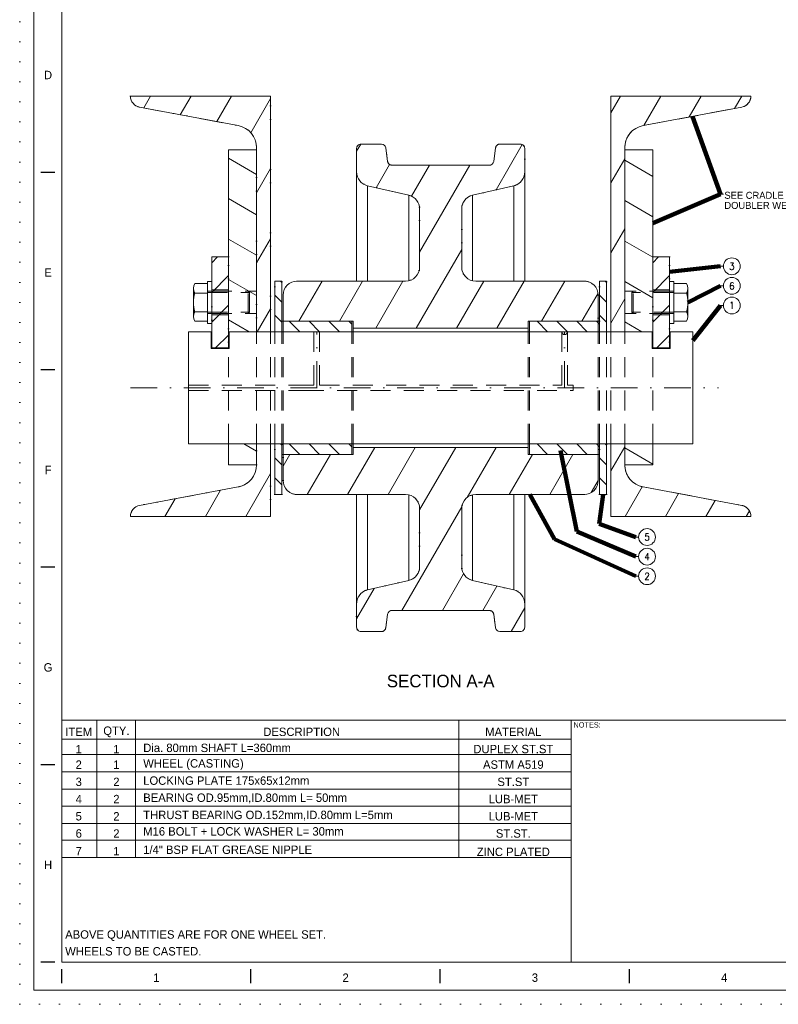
# Model space of a CAD drawing. Header units: millimetres. Extents: x -33820 to -29615, y -714818 to -711848.
# Tile 1 of 14: x -33820 to -32466, y -714818 to -713060. Entities that reach past the tile are written whole.
import ezdxf

# ---------------------------------------------------------------- set-up
doc = ezdxf.new("R2010")
doc.units = ezdxf.units.MM
doc.header["$MEASUREMENT"] = 0
for name, pattern in [('DGN Style 1', [35.687127, 0, -35.687127]), ('DGN Style 2', [59.478545, 35.687127, -23.791418]), ('DGN Style 4', [95.165673, 47.582836, -23.791418, 0, -23.791418]), ('DGN Style 5', [41.634982, 17.843564, -23.791418]), ('DGN Style 6', [113.009236, 0, -23.791418, 41.634982, -23.791418, 0, -23.791418])]:
    doc.linetypes.add(name, pattern=pattern)
doc.styles.get("Standard").update_dxf_attribs({"font": 'arial.ttf'})
doc.styles.add('Style-ENGINEERING', font='ENGINEERING.shx')
doc.styles.add('Style-ENGINEERING_0', font='ENGINEERING.shx')
doc.dimstyles.new('MetricMM', dxfattribs={"dimtxt": 3, "dimasz": 3, "dimexe": 1.5, "dimexo": 1.5, "dimgap": 1.5, "dimtad": 1, "dimdec": 0, "dimzin": 7, "dimtxsty": 'Style-ENGINEERING_0', "dimcen": 0.09, "dimclrd": 1, "dimclre": 1, "dimclrt": 7, "dimadec": 0, "dimazin": 3, "dimtfac": 1, "dimtdec": 0, "dimtofl": 0, "dimtmove": 0, "dimatfit": 3, "dimfxl": 1, "dimtzin": 7, "dimlwd": -1, "dimlwe": 0, "dimarcsym": 0})

# ---------------------------------------------------------------- blocks, each defined once
blk = doc.blocks.new('*U109')
for p, q in [((-405.55, -2.47), (-405.55, 2.53)), ((-337.96, -2.47), (-337.96, 2.53)), ((-270.38, -2.47), (-270.38, 2.53)), ((-202.8, -2.47), (-202.8, 2.53))]:
    blk.add_line(p, q)
at = {"char_height": 3, "attachment_point": 5, "line_spacing_factor": 1.2, "style": 'Style-ENGINEERING'}
for s, insert in [('1', (-371.76, -0.47)), ('2', (-304.17, -0.47)), ('3', (-236.59, -0.47)), ('4', (-169.01, -0.47))]:
    blk.add_mtext(s, dxfattribs=dict(at, insert=insert))
blk = doc.blocks.new('*U108')
for p, q in [((-408.05, 0.03), (-413.05, 0.03)), ((-408.05, -70.47), (-413.05, -70.47)), ((-408.05, -140.97), (-413.05, -140.97)), ((-408.05, -211.47), (-413.05, -211.47)), ((-408.05, -281.97), (-413.05, -281.97))]:
    blk.add_line(p, q)
at = {"color": 7, "linetype": 'Continuous', "lineweight": 0, "flags": 128}
blk.add_lwpolyline([(-415.55, 292.03), (415.45, 292.03), (415.45, -291.97), (-415.55, -291.97), (-415.55, 292.03)], close=True, dxfattribs=at)
at = {"color": 7, "linetype": 'Continuous', "lineweight": 13, "flags": 128}
blk.add_lwpolyline([(-405.55, 282.03), (405.45, 282.03), (405.45, -281.97), (-405.55, -281.97), (-405.55, 282.03)], close=True, dxfattribs=at)
blk.add_blockref('*U109', (0, -287))
at = {"char_height": 3, "attachment_point": 5, "line_spacing_factor": 1.2, "style": 'Style-ENGINEERING'}
for s, insert in [('D', (-410.42, 34.78)), ('E', (-410.42, -35.72)), ('F', (-410.42, -106.22)), ('G', (-410.42, -176.72)), ('H', (-410.42, -247.22))]:
    blk.add_mtext(s, dxfattribs=dict(at, insert=insert))

msp = doc.modelspace()

# ---------------------------------------------------------------- hatches: boundary and pattern name
at = {"linetype": 'DGN Style 6', "lineweight": 0}
h = msp.add_hatch(dxfattribs=at)
h.set_pattern_fill('HATCH', style=0, pattern_type=2)
h.set_pattern_definition([(60, (-33401.835, -713252.225), (-54.127, 31.25), [])])
h.paths.add_polyline_path([(-33622.31, -713196.76, 0.3605044), (-33605.99, -713216.38), (-33429.95, -713249.33, -0.3610018), (-33397.31, -713288.65), (-33397.31, -713292.29), (-33397.31, -713617.29), (-33372.31, -713617.29), (-33372.31, -713196.72)])
at = {"linetype": 'DGN Style 2', "lineweight": 0}
h = msp.add_hatch(dxfattribs=at)
h.set_pattern_fill('HATCH', style=0, pattern_type=2)
h.set_pattern_definition([(60, (-32713.724, -713263.1), (-54.127, 31.25), [])])
h.paths.add_polyline_path([(-32739.81, -713288.65, -0.3610018), (-32707.16, -713249.33), (-32531.13, -713216.38, 0.3610018), (-32514.81, -713196.72), (-32764.81, -713196.72), (-32764.81, -713617.29), (-32739.81, -713617.29), (-32739.81, -713584.79), (-32739.81, -713584.79), (-32739.81, -713584.79), (-32739.81, -713544.79), (-32739.81, -713292.29)])
h = msp.add_hatch(dxfattribs=at)
h.set_pattern_fill('HATCH', style=0, pattern_type=2)
h.set_pattern_definition([(330, (-33427.57, -713535.36), (31.25, 54.127), [])])
h.paths.add_polyline_path([(-33397.31, -713617.29), (-33397.31, -713292.29), (-33447.31, -713292.29), (-33447.31, -713617.29)])
at = {"linetype": 'DGN Style 6', "lineweight": 0}
h = msp.add_hatch(dxfattribs=at)
h.set_pattern_fill('HATCH', style=0, pattern_type=2)
h.set_pattern_definition([(60, (-33042.31, -713364.72), (-54.127, 31.25), [])])
h.paths.add_polyline_path([(-32787.31, -713551.79, 0.4142136), (-32812.31, -713526.79), (-33006.06, -713526.79, -0.4142136), (-33031.06, -713501.79), (-33031.06, -713397.93, -0.3492156), (-33011.68, -713373.57), (-32937.93, -713356.54, 0.3492156), (-32918.56, -713332.18), (-32918.56, -713289.79, 0.4142136), (-32926.06, -713282.29), (-32963.02, -713282.29, 0.3738847), (-32970.44, -713288.75), (-32973.9, -713313.34, -0.3738847), (-32981.33, -713319.79), (-33155.79, -713319.79, -0.3738847), (-33163.21, -713313.34), (-33166.67, -713288.75, 0.3738847), (-33174.1, -713282.29), (-33211.06, -713282.29, 0.4142136), (-33218.56, -713289.79), (-33218.56, -713332.18, 0.3492156), (-33199.18, -713356.54), (-33125.43, -713373.57, -0.3492156), (-33106.06, -713397.93), (-33106.06, -713501.79, -0.4142136), (-33131.06, -713526.79), (-33324.81, -713526.79, 0.4142133), (-33349.81, -713551.79), (-33349.81, -713598.54), (-33224.81, -713598.54), (-33224.81, -713611.04), (-32912.31, -713611.04), (-32912.31, -713598.54), (-32787.31, -713598.54)])
at = {"linetype": 'DGN Style 2', "lineweight": 0}
h = msp.add_hatch(dxfattribs=at)
h.set_pattern_fill('HATCH', style=0, pattern_type=2)
h.set_pattern_definition([(330, (-32718.585, -713539.86), (31.25, 54.127), [])])
h.paths.add_polyline_path([(-32739.81, -713617.29), (-32689.81, -713617.29), (-32689.81, -713292.29), (-32739.81, -713292.29)])
at = {"linetype": 'DGN Style 6', "lineweight": 0}
h = msp.add_hatch(dxfattribs=at)
h.set_pattern_fill('HATCH', color=5, style=0, pattern_type=2)
h.set_pattern_definition([(45, (-33388.318, -713617.07), (-26.5165, 26.5165), [])])
h.paths.add_polyline_path([(-33477.31, -713483.54), (-33477.31, -713646.04), (-33447.31, -713646.04), (-33447.31, -713483.54)])
h = msp.add_hatch(dxfattribs=at)
h.set_pattern_fill('HATCH', color=5, style=0, pattern_type=2)
h.set_pattern_definition([(45, (-32600.818, -713617.07), (-26.5165, 26.5165), [])])
h.paths.add_polyline_path([(-32689.81, -713483.54), (-32689.81, -713646.04), (-32659.81, -713646.04), (-32659.81, -713483.54)])
h = msp.add_hatch(dxfattribs=at)
h.set_pattern_fill('HATCH', color=30, style=0, pattern_type=2)
h.set_pattern_definition([(135, (-33357.172, -713595.061), (-17.678, -17.678), [])])
h.paths.add_polyline_path([(-33352.31, -713617.29), (-33352.31, -713526.79), (-33364.81, -713526.79), (-33364.81, -713617.29)])
h = msp.add_hatch(dxfattribs=at)
h.set_pattern_fill('HATCH', color=30, style=0, pattern_type=2)
h.set_pattern_definition([(135, (-32777.172, -713595.061), (-17.678, -17.678), [])])
h.paths.add_polyline_path([(-32772.31, -713617.29), (-32772.31, -713526.79), (-32784.81, -713526.79), (-32784.81, -713617.29)])
h = msp.add_hatch(dxfattribs=at)
h.set_pattern_fill('HATCH', color=30, style=0, pattern_type=2)
h.set_pattern_definition([(135, (-33291.703, -713610.31), (-17.678, -17.678), [])])
h.paths.add_polyline_path([(-33227.31, -713598.54), (-33352.31, -713598.54), (-33352.31, -713617.29), (-33227.31, -713617.29)])
h = msp.add_hatch(dxfattribs=at)
h.set_pattern_fill('HATCH', color=30, style=0, pattern_type=2)
h.set_pattern_definition([(135, (-32849.203, -713610.31), (-17.678, -17.678), [])])
h.paths.add_polyline_path([(-32784.81, -713598.54), (-32909.81, -713598.54), (-32909.81, -713617.29), (-32784.81, -713617.29)])
h = msp.add_hatch(dxfattribs=at)
h.set_pattern_fill('HATCH', style=0, pattern_type=2)
h.set_pattern_definition([(60, (-33402.07, -713921.94), (-54.127, 31.25), [])])
h.paths.add_polyline_path([(-33397.31, -713854.87, -0.3610018), (-33429.95, -713894.19), (-33605.99, -713927.13, 0.3605044), (-33622.31, -713946.76), (-33372.31, -713946.79), (-33372.31, -713817.29), (-33397.31, -713817.29)])
at = {"linetype": 'DGN Style 2', "lineweight": 0}
h = msp.add_hatch(dxfattribs=at)
h.set_pattern_fill('HATCH', style=0, pattern_type=2)
h.set_pattern_definition([(330, (-33414.95, -713820.306), (31.25, 54.127), [])])
h.paths.add_polyline_path([(-33397.31, -713817.29), (-33447.31, -713817.29), (-33447.31, -713854.79), (-33397.31, -713854.79)])
at = {"linetype": 'DGN Style 6', "lineweight": 0}
h = msp.add_hatch(dxfattribs=at)
h.set_pattern_fill('HATCH', color=30, style=0, pattern_type=2)
h.set_pattern_definition([(135, (-33357.172, -713885.561), (-17.678, -17.678), [])])
h.paths.add_polyline_path([(-33352.31, -713907.79), (-33352.31, -713817.29), (-33364.81, -713817.29), (-33364.81, -713907.79)])
h = msp.add_hatch(dxfattribs=at)
h.set_pattern_fill('HATCH', color=30, style=0, pattern_type=2)
h.set_pattern_definition([(135, (-33291.703, -713829.11), (-17.678, -17.678), [])])
h.paths.add_polyline_path([(-33227.31, -713817.29), (-33352.31, -713817.29), (-33352.31, -713836.04), (-33227.31, -713836.04)])
h = msp.add_hatch(dxfattribs=at)
h.set_pattern_fill('HATCH', style=0, pattern_type=2)
h.set_pattern_definition([(60, (-33072.504, -713876.785), (-54.127, 31.25), [])])
h.paths.add_polyline_path([(-33349.81, -713882.79, 0.4142138), (-33324.81, -713907.79), (-33131.06, -713907.79, -0.4142136), (-33106.06, -713932.79), (-33106.06, -714036.66, -0.3492156), (-33125.43, -714061.02), (-33199.18, -714078.04, 0.3492156), (-33218.56, -714102.4), (-33218.56, -714144.79, 0.4142136), (-33211.06, -714152.29), (-33174.1, -714152.29, 0.3738847), (-33166.67, -714145.84), (-33163.21, -714121.25, -0.3738847), (-33155.79, -714114.79), (-32981.33, -714114.79, -0.3738847), (-32973.9, -714121.25), (-32970.44, -714145.84, 0.3738847), (-32963.02, -714152.29), (-32926.06, -714152.29, 0.4142136), (-32918.56, -714144.79), (-32918.56, -714102.4, 0.3492156), (-32937.93, -714078.04), (-33011.68, -714061.02, -0.3492156), (-33031.06, -714036.66), (-33031.06, -713932.79, -0.4142136), (-33006.06, -713907.79), (-32812.31, -713907.79, 0.4142136), (-32787.31, -713882.79), (-32787.31, -713836.04), (-32912.31, -713836.04), (-32912.31, -713823.54), (-33224.81, -713823.54), (-33224.81, -713836.04), (-33349.81, -713836.04)])
h = msp.add_hatch(dxfattribs=at)
h.set_pattern_fill('HATCH', color=30, style=0, pattern_type=2)
h.set_pattern_definition([(135, (-32849.203, -713829.11), (-17.678, -17.678), [])])
h.paths.add_polyline_path([(-32784.81, -713817.29), (-32909.81, -713817.29), (-32909.81, -713836.04), (-32784.81, -713836.04)])
h = msp.add_hatch(dxfattribs=at)
h.set_pattern_fill('HATCH', color=30, style=0, pattern_type=2)
h.set_pattern_definition([(135, (-32777.172, -713885.561), (-17.678, -17.678), [])])
h.paths.add_polyline_path([(-32772.31, -713907.79), (-32772.31, -713817.29), (-32784.81, -713817.29), (-32784.81, -713907.79)])
at = {"linetype": 'DGN Style 2', "lineweight": 0}
h = msp.add_hatch(dxfattribs=at)
h.set_pattern_fill('HATCH', style=0, pattern_type=2)
h.set_pattern_definition([(60, (-32728.306, -713927.42), (-54.127, 31.25), [])])
h.paths.add_polyline_path([(-32514.81, -713946.79, 0.3610018), (-32531.13, -713927.13), (-32707.16, -713894.19, -0.3610018), (-32739.81, -713854.87), (-32739.81, -713817.29), (-32764.81, -713817.29), (-32764.81, -713946.79)])
h = msp.add_hatch(dxfattribs=at)
h.set_pattern_fill('HATCH', style=0, pattern_type=2)
h.set_pattern_definition([(330, (-32713.99, -713839.48), (31.25, 54.127), [])])
h.paths.add_polyline_path([(-32739.81, -713817.29), (-32739.81, -713854.79), (-32689.81, -713854.79), (-32689.81, -713817.29)])

# ---------------------------------------------------------------- linework, layer by layer
at = {"color": 7, "lineweight": 13}
for p, q in [((-33447.31, -713292.29), (-33397.31, -713292.29)), ((-33447.31, -713292.29), (-33447.31, -713617.29)), ((-32739.81, -713292.29), (-32739.81, -713617.29)), ((-32739.81, -713292.29), (-32689.81, -713292.29)), ((-32689.81, -713292.29), (-32689.81, -713617.29)), ((-33447.31, -713817.29), (-33447.31, -713854.79)), ((-33397.31, -713817.29), (-33397.31, -713854.79)), ((-32739.81, -713817.29), (-32739.81, -713854.79)), ((-32689.81, -713817.29), (-32689.81, -713854.79)), ((-33397.31, -713854.79), (-33447.31, -713854.79)), ((-32689.81, -713854.79), (-32739.81, -713854.79)), ((-33745.09, -714310.54), (-29690.09, -714310.54))]:
    msp.add_line(p, q, dxfattribs=at)
at = {"color": 3, "lineweight": 13}
for p, q in [((-33397.31, -713292.29), (-33397.31, -713617.29)), ((-32906.06, -713617.29), (-32856.06, -713617.29))]:
    msp.add_line(p, q, dxfattribs=at)
at = {"color": 7, "linetype": 'Continuous', "lineweight": 0}
for p, q in [((-33218.56, -713332.18), (-33218.56, -713526.79)), ((-32918.56, -713332.18), (-32918.56, -713526.79)), ((-33199.18, -713356.54), (-33199.18, -713526.79)), ((-32937.93, -713356.54), (-32937.93, -713526.79)), ((-33125.43, -713373.57), (-33125.43, -713526.15)), ((-33011.68, -713373.57), (-33011.68, -713526.15)), ((-32563.76, -713371.68), (-32568.76, -713371.68)), ((-32563.76, -713500.35), (-32568.76, -713500.35)), ((-32563.76, -713535.35), (-32568.76, -713535.35)), ((-33509.81, -713548.08), (-33484.81, -713548.08)), ((-32627.31, -713548.08), (-32652.31, -713548.08)), ((-32627.31, -713548.08), (-32652.31, -713548.08)), ((-32563.76, -713570.35), (-32568.76, -713570.35)), ((-33509.81, -713581.51), (-33484.81, -713581.51)), ((-32627.31, -713581.51), (-32652.31, -713581.51)), ((-32627.31, -713581.51), (-32652.31, -713581.51)), ((-33218.56, -714102.4), (-33218.56, -713907.79)), ((-33199.18, -714078.04), (-33199.18, -713907.79)), ((-33125.43, -714061.02), (-33125.43, -713908.43)), ((-33011.68, -714061.02), (-33011.68, -713908.43)), ((-32937.93, -714078.04), (-32937.93, -713907.79)), ((-32918.56, -714102.4), (-32918.56, -713907.79)), ((-32715.12, -713983.65), (-32720.12, -713983.65)), ((-32715.12, -714018.65), (-32720.12, -714018.65)), ((-32715.12, -714053.65), (-32720.12, -714053.65)), ((-32835.59, -714372.02), (-33745.09, -714372.02)), ((-32835.59, -714402.76), (-33745.09, -714402.76)), ((-32835.59, -714433.5), (-33745.09, -714433.5)), ((-32835.59, -714464.24), (-33745.09, -714464.24)), ((-32835.59, -714494.98), (-33745.09, -714494.98)), ((-32835.59, -714524.7), (-33745.09, -714524.7))]:
    msp.add_line(p, q, dxfattribs=at)
at = {"color": 30, "lineweight": 13}
for p, q in [((-33352.31, -713526.79), (-33364.81, -713526.79)), ((-33364.81, -713617.29), (-33364.81, -713526.79)), ((-33352.31, -713617.29), (-33352.31, -713526.79)), ((-32772.31, -713526.79), (-32784.81, -713526.79)), ((-32784.81, -713617.29), (-32784.81, -713526.79)), ((-32772.31, -713617.29), (-32772.31, -713526.79)), ((-33352.31, -713598.54), (-33227.31, -713598.54)), ((-33352.31, -713617.29), (-33352.31, -713598.54)), ((-33227.31, -713617.29), (-33227.31, -713598.54)), ((-32909.81, -713598.54), (-32784.81, -713598.54)), ((-32909.81, -713617.29), (-32909.81, -713598.54)), ((-32784.81, -713617.29), (-32784.81, -713598.54)), ((-32909.81, -713617.29), (-32784.81, -713617.29)), ((-32784.81, -713617.29), (-32772.31, -713617.29)), ((-33364.81, -713907.79), (-33364.81, -713817.29)), ((-33352.31, -713907.79), (-33352.31, -713817.29)), ((-33352.31, -713836.04), (-33352.31, -713817.29)), ((-33227.31, -713836.04), (-33227.31, -713817.29)), ((-32909.81, -713836.04), (-32909.81, -713817.29)), ((-32784.81, -713907.79), (-32784.81, -713817.29)), ((-32784.81, -713836.04), (-32784.81, -713817.29)), ((-32772.31, -713907.79), (-32772.31, -713817.29)), ((-33352.31, -713836.04), (-33227.31, -713836.04)), ((-32909.81, -713836.04), (-32784.81, -713836.04)), ((-33352.31, -713907.79), (-33364.81, -713907.79)), ((-32772.31, -713907.79), (-32784.81, -713907.79))]:
    msp.add_line(p, q, dxfattribs=at)
at = {"color": 5, "lineweight": 13}
for p, q in [((-33352.31, -713611.04), (-33352.31, -713526.79)), ((-32784.81, -713611.04), (-32784.81, -713526.79)), ((-33352.31, -713907.79), (-33352.31, -713823.54)), ((-32784.81, -713907.79), (-32784.81, -713823.54))]:
    msp.add_line(p, q, dxfattribs=at)
at = {"color": 7, "linetype": 'DGN Style 2', "lineweight": 0}
for p, q in [((-33484.81, -713544.79), (-33477.31, -713544.79)), ((-33484.81, -713547.29), (-33409.81, -713547.29)), ((-33477.31, -713544.79), (-33397.31, -713544.79)), ((-33412.31, -713584.79), (-33412.31, -713544.79)), ((-33412.31, -713544.79), (-33409.81, -713547.29)), ((-33409.81, -713582.29), (-33409.81, -713547.29)), ((-32659.81, -713544.79), (-32739.81, -713544.79)), ((-32724.81, -713544.79), (-32727.31, -713547.29)), ((-32724.81, -713544.79), (-32727.31, -713547.29)), ((-32652.31, -713547.29), (-32727.31, -713547.29)), ((-32727.31, -713582.29), (-32727.31, -713547.29)), ((-32652.31, -713547.29), (-32727.31, -713547.29)), ((-32727.31, -713582.29), (-32727.31, -713547.29)), ((-32724.81, -713584.79), (-32724.81, -713544.79)), ((-32724.81, -713584.79), (-32724.81, -713544.79)), ((-32652.31, -713544.79), (-32659.81, -713544.79)), ((-32652.31, -713544.79), (-32659.81, -713544.79)), ((-33484.81, -713582.29), (-33409.81, -713582.29)), ((-33484.81, -713584.79), (-33477.31, -713584.79)), ((-33477.31, -713584.79), (-33397.31, -713584.79)), ((-33409.81, -713582.29), (-33412.31, -713584.79)), ((-32659.81, -713584.79), (-32739.81, -713584.79)), ((-32652.31, -713582.29), (-32727.31, -713582.29)), ((-32727.31, -713582.29), (-32724.81, -713584.79)), ((-32652.31, -713582.29), (-32727.31, -713582.29)), ((-32727.31, -713582.29), (-32724.81, -713584.79)), ((-32652.31, -713584.79), (-32659.81, -713584.79)), ((-32652.31, -713584.79), (-32659.81, -713584.79)), ((-33447.31, -713817.29), (-33447.31, -713617.29)), ((-33397.31, -713817.29), (-33397.31, -713617.29)), ((-33372.31, -713817.29), (-33372.31, -713617.29)), ((-33349.81, -713817.29), (-33349.81, -713617.29)), ((-33294.81, -713712.29), (-33294.81, -713617.29)), ((-33284.81, -713712.29), (-33284.81, -713617.29)), ((-33224.81, -713817.29), (-33224.81, -713617.29)), ((-32912.31, -713817.29), (-32912.31, -713617.29)), ((-32852.31, -713712.29), (-32852.31, -713617.29)), ((-32842.31, -713712.29), (-32842.31, -713617.29)), ((-32787.31, -713817.29), (-32787.31, -713617.29)), ((-32764.81, -713817.29), (-32764.81, -713617.29)), ((-32739.81, -713817.29), (-32739.81, -713617.29)), ((-32689.81, -713817.29), (-32689.81, -713617.29)), ((-33518.56, -713712.29), (-33319.34, -713712.29)), ((-33319.34, -713712.29), (-33294.81, -713712.29)), ((-33284.81, -713712.29), (-32852.31, -713712.29)), ((-32842.31, -713712.29), (-32832.31, -713712.29)), ((-32832.31, -713722.29), (-32832.31, -713712.29)), ((-33518.56, -713722.29), (-33312.92, -713722.29)), ((-33312.92, -713722.29), (-32832.31, -713722.29))]:
    msp.add_line(p, q, dxfattribs=at)
at = {"color": 7, "linetype": 'Continuous', "lineweight": 13}
for p, q in [((-33224.81, -713611.04), (-32912.31, -713611.04)), ((-33224.81, -713611.04), (-33224.81, -713617.29)), ((-32912.31, -713611.04), (-32912.31, -713598.54)), ((-32912.31, -713617.29), (-32912.31, -713611.04)), ((-33224.81, -713817.29), (-33224.81, -713823.54)), ((-33224.81, -713823.54), (-32912.31, -713823.54)), ((-32912.31, -713817.29), (-32912.31, -713823.54)), ((-32912.31, -713836.04), (-32912.31, -713823.54)), ((-32835.59, -714344.28), (-33745.09, -714344.28)), ((-32835.59, -714555.44), (-33745.09, -714555.44))]:
    msp.add_line(p, q, dxfattribs=at)
at = {"color": 30, "linetype": 'DGN Style 2', "lineweight": 0}
for p, q in [((-33364.81, -713817.29), (-33364.81, -713617.29)), ((-33352.31, -713817.29), (-33352.31, -713617.29)), ((-33227.31, -713817.29), (-33227.31, -713617.29)), ((-32909.81, -713817.29), (-32909.81, -713617.29)), ((-32784.81, -713817.29), (-32784.81, -713617.29)), ((-32772.31, -713817.29), (-32772.31, -713617.29))]:
    msp.add_line(p, q, dxfattribs=at)
at = {"color": 1, "linetype": 'DGN Style 4', "lineweight": 0}
for p, q in [((-33289.81, -713717.29), (-33289.81, -713617.29)), ((-32847.31, -713717.29), (-32847.31, -713617.29)), ((-33622.31, -713717.29), (-32572.74, -713717.29))]:
    msp.add_line(p, q, dxfattribs=at)
at = {"lineweight": 0}
for p, q in [((-33682.38, -714310.54), (-33682.38, -714555.44)), ((-33613.43, -714310.54), (-33613.43, -714555.44)), ((-33036.15, -714310.54), (-33036.15, -714555.44))]:
    msp.add_line(p, q, dxfattribs=at)
at = {"color": 7, "linetype": 'DGN Style 1', "lineweight": 0, "flags": 128}
msp.add_lwpolyline([(-33820.09, -711847.68), (-29615.09, -711847.68), (-29615.09, -714817.68), (-33820.09, -714817.68), (-33820.09, -711847.68)], close=True, dxfattribs=at)
at = {"color": 7, "lineweight": 13, "flags": 128}
for points in [[(-33397.31, -713617.29), (-33397.31, -713288.65, 0.3610018), (-33429.95, -713249.33), (-33605.99, -713216.38, -0.3605044), (-33622.31, -713196.76), (-33622.31, -713196.72), (-33372.31, -713196.72), (-33372.31, -713617.29)], [(-32764.81, -713617.29), (-32764.81, -713196.72), (-32514.81, -713196.72, -0.3610018), (-32531.13, -713216.38), (-32707.16, -713249.33, 0.3610018), (-32739.81, -713288.65), (-32739.81, -713617.29)], [(-33372.31, -713817.29), (-33372.31, -713946.79), (-33622.31, -713946.79), (-33622.31, -713946.76, -0.3605044), (-33605.99, -713927.13), (-33429.95, -713894.19, 0.3610018), (-33397.31, -713854.87), (-33397.31, -713817.29)], [(-32739.81, -713817.29), (-32739.81, -713854.87, 0.3610018), (-32707.16, -713894.19), (-32531.13, -713927.13, -0.3610018), (-32514.81, -713946.79), (-32764.81, -713946.79), (-32764.81, -713817.29)]]:
    msp.add_lwpolyline(points, format="xyb", dxfattribs=at)
at = {"color": 7, "linetype": 'DGN Style 6', "lineweight": 13, "flags": 128}
for points in [[(-33622.31, -713196.76, 0.3605044), (-33605.99, -713216.38), (-33429.95, -713249.33, -0.3610018), (-33397.31, -713288.65), (-33397.31, -713292.29), (-33397.31, -713292.29), (-33397.31, -713617.29), (-33372.31, -713617.29), (-33372.31, -713196.72), (-33622.31, -713196.76)], [(-33397.31, -713854.87, -0.3610018), (-33429.95, -713894.19), (-33605.99, -713927.13, 0.3605044), (-33622.31, -713946.76), (-33372.31, -713946.79), (-33372.31, -713817.29), (-33397.31, -713817.29), (-33397.31, -713854.87)]]:
    msp.add_lwpolyline(points, format="xyb", close=True, dxfattribs=at)
at = {"color": 7, "linetype": 'DGN Style 2', "lineweight": 0, "flags": 128}
for points in [[(-32739.81, -713288.65, -0.3610018), (-32707.16, -713249.33), (-32531.13, -713216.38, 0.3610018), (-32514.81, -713196.72), (-32764.81, -713196.72), (-32764.81, -713617.29), (-32739.81, -713617.29), (-32739.81, -713584.79), (-32739.81, -713584.79), (-32739.81, -713584.79), (-32739.81, -713544.79), (-32739.81, -713292.29), (-32739.81, -713288.65)], [(-32514.81, -713946.79, 0.3610018), (-32531.13, -713927.13), (-32707.16, -713894.19, -0.3610018), (-32739.81, -713854.87), (-32739.81, -713817.29), (-32764.81, -713817.29), (-32764.81, -713946.79), (-32514.81, -713946.79)]]:
    msp.add_lwpolyline(points, format="xyb", close=True, dxfattribs=at)
for points in [[(-33397.31, -713617.29), (-33397.31, -713292.29), (-33447.31, -713292.29), (-33447.31, -713617.29), (-33397.31, -713617.29), (-33397.31, -713617.29)], [(-32739.81, -713617.29), (-32689.81, -713617.29), (-32689.81, -713292.29), (-32739.81, -713292.29), (-32739.81, -713617.29), (-32739.81, -713617.29)], [(-33397.31, -713817.29), (-33447.31, -713817.29), (-33447.31, -713854.79), (-33397.31, -713854.79), (-33397.31, -713817.29)], [(-32739.81, -713817.29), (-32739.81, -713854.79), (-32689.81, -713854.79), (-32689.81, -713817.29), (-32739.81, -713817.29)]]:
    msp.add_lwpolyline(points, close=True, dxfattribs=at)
at = {"color": 7, "linetype": 'DGN Style 6', "lineweight": 0, "flags": 128}
for points in [[(-32787.31, -713551.79, 0.4142136), (-32812.31, -713526.79), (-33006.06, -713526.79, -0.4142136), (-33031.06, -713501.79), (-33031.06, -713397.93, -0.3492156), (-33011.68, -713373.57), (-32937.93, -713356.54, 0.3492156), (-32918.56, -713332.18), (-32918.56, -713289.79, 0.4142136), (-32926.06, -713282.29), (-32963.02, -713282.29, 0.3738847), (-32970.44, -713288.75), (-32973.9, -713313.34, -0.3738847), (-32981.33, -713319.79), (-33155.79, -713319.79, -0.3738847), (-33163.21, -713313.34), (-33166.67, -713288.75, 0.3738847), (-33174.1, -713282.29), (-33211.06, -713282.29, 0.4142136), (-33218.56, -713289.79), (-33218.56, -713332.18, 0.3492156), (-33199.18, -713356.54), (-33125.43, -713373.57, -0.3492156), (-33106.06, -713397.93), (-33106.06, -713501.79, -0.4142136), (-33131.06, -713526.79), (-33324.81, -713526.79, 0.4142133), (-33349.81, -713551.79), (-33349.81, -713598.54), (-33224.81, -713598.54), (-33224.81, -713611.04), (-32912.31, -713611.04), (-32912.31, -713598.54), (-32787.31, -713598.54), (-32787.31, -713551.79)], [(-33349.81, -713882.79, 0.4142138), (-33324.81, -713907.79), (-33131.06, -713907.79, -0.4142136), (-33106.06, -713932.79), (-33106.06, -714036.66, -0.3492156), (-33125.43, -714061.02), (-33199.18, -714078.04, 0.3492156), (-33218.56, -714102.4), (-33218.56, -714144.79, 0.4142136), (-33211.06, -714152.29), (-33174.1, -714152.29, 0.3738847), (-33166.67, -714145.84), (-33163.21, -714121.25, -0.3738847), (-33155.79, -714114.79), (-32981.33, -714114.79, -0.3738847), (-32973.9, -714121.25), (-32970.44, -714145.84, 0.3738847), (-32963.02, -714152.29), (-32926.06, -714152.29, 0.4142136), (-32918.56, -714144.79), (-32918.56, -714102.4, 0.3492156), (-32937.93, -714078.04), (-33011.68, -714061.02, -0.3492156), (-33031.06, -714036.66), (-33031.06, -713932.79, -0.4142136), (-33006.06, -713907.79), (-32812.31, -713907.79, 0.4142136), (-32787.31, -713882.79), (-32787.31, -713836.04), (-32912.31, -713836.04), (-32912.31, -713823.54), (-33224.81, -713823.54), (-33224.81, -713836.04), (-33349.81, -713836.04), (-33349.81, -713882.79)]]:
    msp.add_lwpolyline(points, format="xyb", close=True, dxfattribs=at)
at = {"color": 7, "linetype": 'Continuous', "lineweight": 13, "flags": 128}
for points in [[(-33349.81, -713617.29), (-33349.81, -713551.79, -0.4142133), (-33324.81, -713526.79), (-33131.06, -713526.79, 0.4142136), (-33106.06, -713501.79), (-33106.06, -713397.93, 0.3492156), (-33125.43, -713373.57), (-33199.18, -713356.54, -0.3492156), (-33218.56, -713332.18), (-33218.56, -713289.79, -0.4142136), (-33211.06, -713282.29), (-33174.1, -713282.29, -0.3738847), (-33166.67, -713288.75), (-33163.21, -713313.34, 0.3738847), (-33155.79, -713319.79), (-32981.33, -713319.79, 0.3738847), (-32973.9, -713313.34), (-32970.44, -713288.75, -0.3738847), (-32963.02, -713282.29), (-32926.06, -713282.29, -0.4142136), (-32918.56, -713289.79), (-32918.56, -713332.18, -0.3492156), (-32937.93, -713356.54), (-33011.68, -713373.57, 0.3492156), (-33031.06, -713397.93), (-33031.06, -713501.79, 0.4142136), (-33006.06, -713526.79), (-32812.31, -713526.79, -0.4142136), (-32787.31, -713551.79), (-32787.31, -713617.29)], [(-32787.31, -713817.29), (-32787.31, -713882.79, -0.4142136), (-32812.31, -713907.79), (-33006.06, -713907.79, 0.4142136), (-33031.06, -713932.79), (-33031.06, -714036.66, 0.3492156), (-33011.68, -714061.02), (-32937.93, -714078.04, -0.3492156), (-32918.56, -714102.4), (-32918.56, -714144.79, -0.4142136), (-32926.06, -714152.29), (-32963.02, -714152.29, -0.3738847), (-32970.44, -714145.84), (-32973.9, -714121.25, 0.3738847), (-32981.33, -714114.79), (-33155.79, -714114.79, 0.3738847), (-33163.21, -714121.25), (-33166.67, -714145.84, -0.3738847), (-33174.1, -714152.29), (-33211.06, -714152.29, -0.4142136), (-33218.56, -714144.79), (-33218.56, -714102.4, -0.3492156), (-33199.18, -714078.04), (-33125.43, -714061.02, 0.3492156), (-33106.06, -714036.66), (-33106.06, -713932.79, 0.4142136), (-33131.06, -713907.79), (-33324.81, -713907.79, -0.4142138), (-33349.81, -713882.79), (-33349.81, -713817.29)]]:
    msp.add_lwpolyline(points, format="xyb", dxfattribs=at)
at = {"color": 5, "lineweight": 13, "flags": 128}
for points in [[(-33477.31, -713483.54), (-33447.31, -713483.54), (-33447.31, -713646.04), (-33477.31, -713646.04), (-33477.31, -713483.54)], [(-32689.81, -713483.54), (-32659.81, -713483.54), (-32659.81, -713646.04), (-32689.81, -713646.04), (-32689.81, -713483.54)]]:
    msp.add_lwpolyline(points, close=True, dxfattribs=at)
at = {"color": 5, "linetype": 'DGN Style 6', "lineweight": 0, "flags": 128}
for points in [[(-33477.31, -713483.54), (-33477.31, -713483.54), (-33477.31, -713646.04), (-33447.31, -713646.04), (-33447.31, -713483.54), (-33447.31, -713483.54), (-33477.31, -713483.54)], [(-32689.81, -713483.54), (-32689.81, -713483.54), (-32689.81, -713646.04), (-32659.81, -713646.04), (-32659.81, -713483.54), (-32659.81, -713483.54), (-32689.81, -713483.54)]]:
    msp.add_lwpolyline(points, close=True, dxfattribs=at)
at = {"color": 30, "linetype": 'DGN Style 6', "lineweight": 0, "flags": 128}
for points in [[(-33352.31, -713617.29), (-33352.31, -713526.79), (-33364.81, -713526.79), (-33364.81, -713617.29), (-33364.81, -713617.29), (-33352.31, -713617.29)], [(-32772.31, -713617.29), (-32772.31, -713526.79), (-32784.81, -713526.79), (-32784.81, -713617.29), (-32784.81, -713617.29), (-32772.31, -713617.29)], [(-33227.31, -713598.54), (-33352.31, -713598.54), (-33352.31, -713598.54), (-33352.31, -713617.29), (-33227.31, -713617.29), (-33227.31, -713598.54)], [(-32784.81, -713598.54), (-32909.81, -713598.54), (-32909.81, -713598.54), (-32909.81, -713617.29), (-32784.81, -713617.29), (-32784.81, -713598.54)], [(-33352.31, -713907.79), (-33352.31, -713817.29), (-33364.81, -713817.29), (-33364.81, -713907.79), (-33364.81, -713907.79), (-33352.31, -713907.79)], [(-33227.31, -713817.29), (-33352.31, -713817.29), (-33352.31, -713817.29), (-33352.31, -713836.04), (-33227.31, -713836.04), (-33227.31, -713817.29)], [(-32784.81, -713817.29), (-32909.81, -713817.29), (-32909.81, -713817.29), (-32909.81, -713836.04), (-32784.81, -713836.04), (-32784.81, -713817.29)], [(-32772.31, -713907.79), (-32772.31, -713817.29), (-32784.81, -713817.29), (-32784.81, -713907.79), (-32784.81, -713907.79), (-32772.31, -713907.79)]]:
    msp.add_lwpolyline(points, close=True, dxfattribs=at)
at = {"color": 7, "linetype": 'Continuous', "lineweight": 0, "flags": 128}
for points in [[(-33509.81, -713589.87), (-33509.81, -713539.72)], [(-33507.34, -713531.36), (-33484.81, -713531.36), (-33484.81, -713598.23), (-33507.34, -713598.23)], [(-32629.77, -713531.36), (-32652.31, -713531.36), (-32652.31, -713598.23), (-32629.77, -713598.23)], [(-32629.77, -713531.36), (-32652.31, -713531.36), (-32652.31, -713598.23), (-32629.77, -713598.23)], [(-32627.31, -713589.87), (-32627.31, -713539.72)], [(-32627.31, -713589.87), (-32627.31, -713539.72)]]:
    msp.add_lwpolyline(points, dxfattribs=at)
for points in [[(-33484.81, -713527.29), (-33477.31, -713527.29), (-33477.31, -713602.29), (-33484.81, -713602.29), (-33484.81, -713527.29)], [(-32652.31, -713527.29), (-32659.81, -713527.29), (-32659.81, -713602.29), (-32652.31, -713602.29), (-32652.31, -713527.29)], [(-32652.31, -713527.29), (-32659.81, -713527.29), (-32659.81, -713602.29), (-32652.31, -713602.29), (-32652.31, -713527.29)]]:
    msp.add_lwpolyline(points, close=True, dxfattribs=at)
at = {"color": 5, "linetype": 'DGN Style 2', "lineweight": 0, "flags": 128}
for points in [[(-33447.31, -713542.29), (-33477.31, -713542.29)], [(-33477.31, -713587.29), (-33447.31, -713587.29)]]:
    msp.add_lwpolyline(points, dxfattribs=at)
at = {"color": 5, "linetype": 'DGN Style 2', "lineweight": 13, "flags": 128}
for points in [[(-32689.81, -713542.29), (-32659.81, -713542.29)], [(-32689.81, -713542.29), (-32659.81, -713542.29)], [(-32659.81, -713587.29), (-32689.81, -713587.29)], [(-32659.81, -713587.29), (-32689.81, -713587.29)]]:
    msp.add_lwpolyline(points, dxfattribs=at)
at = {"color": 7, "linetype": 'Continuous', "lineweight": 13, "flags": 128}
for points in [[(-33349.81, -713598.54), (-33224.81, -713598.54)], [(-33224.81, -713598.54), (-33224.81, -713611.04)], [(-32787.31, -713598.54), (-32912.31, -713598.54)], [(-33224.81, -713823.54), (-33224.81, -713836.04)], [(-33349.81, -713836.04), (-33224.81, -713836.04)], [(-32787.31, -713836.04), (-32912.31, -713836.04)]]:
    msp.add_lwpolyline(points, dxfattribs=at)
at = {"color": 7, "lineweight": 13, "flags": 128}
msp.add_lwpolyline([(-33518.56, -713617.29), (-33478.56, -713617.29), (-33478.56, -713647.29), (-33446.06, -713647.29), (-33446.06, -713617.29), (-32691.06, -713617.29), (-32691.06, -713647.29), (-32658.56, -713647.29), (-32658.56, -713617.29), (-32618.56, -713617.29), (-32618.56, -713817.29), (-33518.56, -713817.29), (-33518.56, -713617.29)], close=True, dxfattribs=at)
msp.add_lwpolyline([(-32835.59, -714310.54), (-32835.59, -714742.68)], dxfattribs=at)
at = {"color": 7, "linetype": 'Continuous', "lineweight": 13}
for centre in [(-32548.76, -713500.35), (-32548.76, -713535.35), (-32548.76, -713570.35), (-32700.12, -713983.65), (-32700.12, -714018.65), (-32700.12, -714053.65)]:
    msp.add_circle(centre, 15, dxfattribs=at)
at = {"color": 7, "linetype": 'Continuous', "lineweight": 0, "extrusion": (0, 0, -1)}
for centre, radius, start, end in [((33494.4, -713539.72), 15.4, 327.13277, 32.86723), ((32685.22, -713564.79), 57.92, 163.22135, 196.77865), ((32685.22, -713564.79), 57.92, 163.22135, 196.77865), ((32642.71, -713589.87), 15.4, 147.13277, 212.86723), ((32642.71, -713589.87), 15.4, 147.13277, 212.86723)]:
    msp.add_arc(centre, radius, start, end, dxfattribs=at)
at = {"color": 7, "linetype": 'Continuous', "lineweight": 0}
for centre, radius, start, end in [((-32642.71, -713539.72), 15.4, 327.13277, 32.86723), ((-32642.71, -713539.72), 15.4, 327.13277, 32.86723), ((-33451.89, -713564.79), 57.92, 163.22135, 196.77865), ((-33494.4, -713589.87), 15.4, 147.13277, 212.86723)]:
    msp.add_arc(centre, radius, start, end, dxfattribs=at)
at = {"color": 7, "linetype": 'DGN Style 2', "lineweight": 0}
msp.add_arc((-32847.31, -713617.29), 5, 180, 0, dxfattribs=at)

# ---------------------------------------------------------------- block references
at = {"xscale": 4.999999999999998, "yscale": 4.999999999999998, "zscale": 4.999999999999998}
msp.add_blockref('*U108', (-31717.36, -713332.83), dxfattribs=at)

# ---------------------------------------------------------------- texts
at = {"color": 7, "linetype": 'DGN Style 5', "lineweight": 0, "insert": (-32562.06, -713382.78), "char_height": 12.5, "attachment_point": 4, "line_spacing_factor": 0.86543, "style": 'Style-ENGINEERING'}
msp.add_mtext('SEE CRADLE DRAWING\\PDOUBLER WELDED TO CHANNEL', dxfattribs=at)
at = {"color": 7, "linetype": 'Continuous', "lineweight": 0, "char_height": 12.5, "attachment_point": 5, "line_spacing_factor": 0.72, "style": 'Style-ENGINEERING'}
for s, insert in [('\\FSTANDARD;3', (-32548.76, -713500.35)), ('\\FSTANDARD;6', (-32548.76, -713535.35)), ('\\FSTANDARD;1', (-32548.76, -713570.35)), ('\\FSTANDARD;5', (-32700.12, -713983.65)), ('\\FSTANDARD;4', (-32700.12, -714018.65)), ('\\FSTANDARD;2', (-32700.12, -714053.65))]:
    msp.add_mtext(s, dxfattribs=dict(at, insert=insert))
at = {"lineweight": 13, "insert": (-33068.56, -714240.79), "char_height": 22.5, "width": 618.4898, "attachment_point": 5, "line_spacing_factor": 0.9, "style": 'Style-ENGINEERING'}
msp.add_mtext('SECTION A-A', dxfattribs=at)
at = {"color": 7, "insert": (-32831.5, -714314.23), "char_height": 9.385, "width": 102.9652, "attachment_point": 1, "line_spacing_factor": 0.938532}
msp.add_mtext('NOTES:', dxfattribs=at)
at = {"char_height": 15, "line_spacing_factor": 1.2, "style": 'Style-ENGINEERING'}
for s, insert, attachment_point in [('ITEM', (-33714.66, -714331.41), 5), ('QTY.', (-33647.4, -714331.41), 5), ('DESCRIPTION', (-33316.67, -714331.41), 5), ('MATERIAL', (-32938.85, -714331.41), 5), ('1', (-33714.66, -714362.15), 5), ('1', (-33647.4, -714362.15), 5), ('Dia. 80mm SHAFT L=360mm', (-33599.56, -714352.43), 1), ('DUPLEX ST.ST', (-32938.85, -714362.15), 5), ('2', (-33714.66, -714389.89), 5), ('1', (-33647.4, -714389.89), 5), ('WHEEL (CASTING)', (-33599.56, -714380.17), 1), ('ASTM A519', (-32938.85, -714389.89), 5), ('3', (-33714.66, -714420.63), 5), ('2', (-33647.4, -714420.63), 5), ('LOCKING PLATE 175x65x12mm', (-33599.56, -714410.9), 1), ('ST.ST', (-32938.85, -714420.63), 5), ('4', (-33714.66, -714451.37), 5), ('2', (-33647.4, -714451.37), 5), ('BEARING OD.95mm,ID.80mm L= 50mm', (-33599.56, -714441.37), 1), ('LUB-MET', (-32938.85, -714451.37), 5), ('5', (-33714.66, -714482.11), 5), ('2', (-33647.4, -714482.11), 5), ('THRUST BEARING OD.152mm,ID.80mm L=5mm', (-33599.56, -714472.11), 1), ('LUB-MET', (-32938.85, -714482.11), 5), ('6', (-33714.66, -714512.84), 5), ('2', (-33647.4, -714512.84), 5), ('M16 BOLT + LOCK WASHER L= 30mm', (-33599.56, -714501.52), 1), ('ST.ST.', (-32938.85, -714512.84), 5), ('7', (-33714.66, -714544.3), 5), ('1', (-33647.4, -714544.3), 5), ('1/4" BSP FLAT GREASE NIPPLE', (-33599.56, -714534.3), 1), ('ZINC PLATED', (-32938.85, -714545.63), 5), ('ABOVE QUANTITIES ARE FOR ONE WHEEL SET.\\PWHEELS TO BE CASTED.', (-33738.82, -714685.54), 1)]:
    msp.add_mtext(s, dxfattribs=dict(at, insert=insert, attachment_point=attachment_point))

# ---------------------------------------------------------------- leaders
at = {"color": 1, "linetype": 'Continuous'}
for points in [[(-32619.15, -713232.86), (-32568.76, -713371.68)], [(-32689.81, -713423.6), (-32568.76, -713371.68)], [(-32659.81, -713510.31), (-32568.76, -713500.35)], [(-32627.31, -713564.79), (-32568.76, -713535.35)], [(-32618.56, -713632.98), (-32568.76, -713570.35)], [(-32854.58, -713828.89), (-32825.41, -713973.79), (-32720.12, -714018.65)], [(-32909.18, -713907.79), (-32865.09, -713987.39), (-32720.12, -714053.65)], [(-32778.56, -713907.79), (-32785.74, -713960.19), (-32720.12, -713983.65)]]:
    msp.add_leader(points, dimstyle='MetricMM', override={"dimtxt": 12.5, "dimasz": 12.5, "dimgap": 6.25, "dimclrd": 0, "dimlwd": 65534}, dxfattribs=at)

doc.saveas('drawing.dxf')
